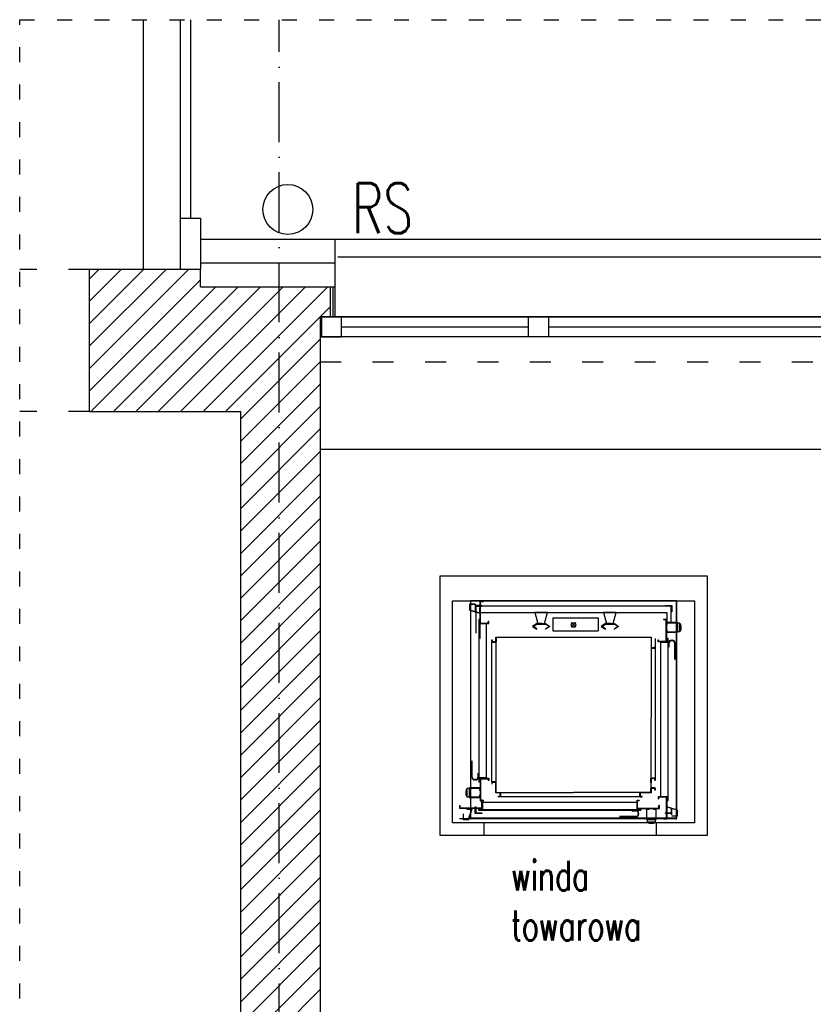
# Model space of a CAD drawing. Header units: millimetres. Extents: x 167273 to 188273, y -125105 to -88145.
# Tile 11 of 210: x 169086 to 169404, y -122045 to -121651. Entities that reach past the tile are written whole.
import ezdxf

# ---------------------------------------------------------------- set-up
doc = ezdxf.new("R2010")
doc.units = ezdxf.units.MM
doc.linetypes.add('ACAD_ISO03W100', pattern=[30, 12, -18])
doc.linetypes.add('ACAD_ISO10W100', pattern=[18, 12, -3, 0, -3])
for name, color, linetype in [('a-op_text', 9, 'Continuous'), ('a-osie', 1, 'ACAD_ISO10W100'), ('a-poziomy', 9, 'Continuous'), ('b-izolacja', 8, 'BATTING'), ('b-okna', 6, 'Continuous'), ('b-przerywana1', 9, 'ACAD_ISO03W100'), ('b-widokowa', 7, 'Continuous'), ('b-ściany', 2, 'Continuous'), ('c-wyposażenie', 5, 'Continuous'), ('h-hatch', 8, 'Continuous')]:
    doc.layers.add(name, color=color, linetype=linetype)
doc.styles.add('PPAB_100', font='romans.shx', dxfattribs={"width": 0.7, "height": 12})
doc.linetypes.add('BATTING', pattern='A,0.0001,-0.1,[134,ltypeshp.shx,S=0.1,R=0,X=-0.1,Y=0],-0.2,[134,ltypeshp.shx,S=0.1,R=180,X=0.1,Y=0],-0.1', length=0.4001)

# ---------------------------------------------------------------- blocks, each defined once
blk = doc.blocks.new('okno_')
at = {"layer": 'b-okna'}
for p, q in [((-166, -4), (-91, -4)), ((-83, -4), (83, -4))]:
    blk.add_line(p, q, dxfattribs=at)
for points in [[(-174, -8), (174, -8), (174, 0), (-174, 0)], [(-174, 0), (-166, 0), (-166, -8), (-174, -8)], [(-83, 0), (-91, 0), (-91, -8), (-83, -8)]]:
    blk.add_lwpolyline(points, close=True, dxfattribs=at)

msp = doc.modelspace()

# ---------------------------------------------------------------- hatches: boundary and pattern name
at = {"layer": 'h-hatch'}
h = msp.add_hatch(dxfattribs=at)
h.set_pattern_fill('ANSI31', color=256, scale=2, style=0)
h.set_pattern_definition([(45, (-26550.2005, 31481.7547), (-4.49012806, 4.49012806), [])])
h.paths.add_polyline_path([(169206.81, -121769.89), (169210.81, -121769.89), (169210.81, -121757.89), (169158.81, -121757.89), (169158.81, -121750.89), (169114.31, -121750.89), (169114.31, -121807.89), (169174.81, -121807.89), (169174.81, -122427.89), (169268.31, -122427.89, 0.468375), (169274.31, -122422.58), (169274.31, -122408.89), (169294.31, -122408.89), (169294.31, -122380.89), (169241.31, -122380.89), (169241.31, -122388.89), (169241.31, -122402.89), (169227.31, -122402.89), (169227.31, -122388.89), (169227.31, -122380.89), (169206.81, -122380.89)])

# ---------------------------------------------------------------- linework, layer by layer
at = {"layer": 'a-osie', "ltscale": 2}
msp.add_line((169190.31, -122782.89), (169190.31, -121650.89), dxfattribs=at)
at = {"layer": 'b-izolacja', "ltscale": 22}
msp.add_line((169212.81, -121748.39), (169158.81, -121748.39), dxfattribs=at)
at = {"layer": 'b-izolacja', "ltscale": 2}
msp.add_line((169211.81, -121757.89), (169211.81, -121769.89), dxfattribs=at)
at = {"layer": 'b-okna'}
for p, q in [((169154.81, -121650.89), (169154.81, -121730.39)), ((169549.81, -121769.89), (169212.81, -121769.89)), ((169555.81, -121777.89), (169206.81, -121777.89))]:
    msp.add_line(p, q, dxfattribs=at)
msp.add_lwpolyline([(169158.81, -121730.39), (169158.81, -121750.89), (169150.81, -121750.89), (169150.81, -121730.39)], close=True, dxfattribs=at)
at = {"layer": 'b-przerywana1', "ltscale": 0.5}
for p, q in [((169086.37, -122762.89), (169086.37, -121650.89)), ((169086.37, -121650.89), (170786.37, -121650.89))]:
    msp.add_line(p, q, dxfattribs=at)
at = {"layer": 'b-przerywana1', "ltscale": 0.7}
for p, q in [((169114.31, -121750.89), (169086.37, -121750.89)), ((169206.81, -121787.89), (169555.81, -121787.89)), ((169114.31, -121807.89), (169086.37, -121807.89))]:
    msp.add_line(p, q, dxfattribs=at)
at = {"layer": 'b-widokowa'}
for p, q in [((170786.37, -121738.89), (169212.81, -121738.89)), ((169213.81, -121745.89), (169554.81, -121745.89)), ((169158.81, -121757.89), (169158.81, -121750.89)), ((169158.81, -121757.89), (169212.81, -121757.89)), ((169210.81, -121757.89), (169210.81, -121769.89)), ((169206.81, -121822.89), (169937.81, -121822.89))]:
    msp.add_line(p, q, dxfattribs=at)
at = {"layer": 'b-widokowa', "ltscale": 0.5}
for p, q in [((169272.54, -121977.64), (169272.54, -121972.64)), ((169341.44, -121972.64), (169341.44, -121977.64))]:
    msp.add_line(p, q, dxfattribs=at)
for points in [[(169254.8, -121873.64), (169361.8, -121873.64), (169361.8, -121977.64), (169254.8, -121977.64)], [(169259.8, -121883.64), (169356.8, -121883.64), (169356.8, -121972.64), (169259.8, -121972.64)]]:
    msp.add_lwpolyline(points, close=True, dxfattribs=at)
msp.add_circle((169193.81, -121726.89), 10, dxfattribs=at)
at = {"layer": 'b-ściany'}
for p, q in [((169135.81, -121650.89), (169135.81, -121750.89)), ((169150.81, -121750.89), (169150.81, -121650.89)), ((169158.81, -121738.89), (169158.81, -121750.89)), ((169212.81, -121738.89), (169158.81, -121738.89)), ((169212.81, -121769.89), (169212.81, -121738.89)), ((169158.81, -121750.89), (169114.31, -121750.89)), ((169114.31, -121807.89), (169114.31, -121750.89)), ((169206.81, -121769.89), (169206.81, -122380.89)), ((169212.81, -121769.89), (169206.81, -121769.89)), ((169114.31, -121807.89), (169174.81, -121807.89)), ((169174.81, -121807.89), (169174.81, -122427.89))]:
    msp.add_line(p, q, dxfattribs=at)
at = {"layer": 'c-wyposażenie'}
for p, q in [((169349.64, -121883.64), (169266.96, -121883.64)), ((169266.96, -121883.64), (169266.96, -121893.48)), ((169270.91, -121892.73), (169270.91, -121883.75)), ((169270.91, -121883.75), (169272.19, -121883.75)), ((169271.08, -121883.92), (169272.19, -121883.92)), ((169271.08, -121892.56), (169271.08, -121883.92)), ((169272.19, -121883.75), (169272.19, -121883.92)), ((169349.6, -121892.4), (169349.6, -121884.21)), ((169349.64, -121970.62), (169349.64, -121883.64)), ((169268.85, -121885.04), (169266.59, -121885.04)), ((169266.59, -121885.04), (169266.59, -121887.35)), ((169266.59, -121887.35), (169270.82, -121888.63)), ((169268.85, -121885.12), (169266.67, -121885.12)), ((169266.67, -121885.12), (169266.67, -121887.28)), ((169266.67, -121887.28), (169270.74, -121888.51)), ((169268.85, -121885.04), (169268.85, -121885.12)), ((169268.9, -121885.5), (169268.9, -121888.06)), ((169271.51, -121885.5), (169268.9, -121885.5)), ((169268.9, -121888.06), (169269.15, -121888.06)), ((169269.15, -121888.06), (169269.15, -121885.75)), ((169269.15, -121885.75), (169271.51, -121885.75)), ((169347.39, -121885.8), (169269.2, -121885.8)), ((169269.2, -121885.8), (169269.2, -121896.66)), ((169270.82, -121886.49), (169270.74, -121886.49)), ((169270.74, -121886.49), (169270.74, -121888.51)), ((169270.82, -121888.63), (169270.82, -121886.49)), ((169271.51, -121885.75), (169271.51, -121885.5)), ((169292.78, -121888.32), (169294.06, -121892.75)), ((169297.91, -121888.32), (169292.78, -121888.32)), ((169296.63, -121892.75), (169297.91, -121888.32)), ((169325.43, -121888.32), (169320.3, -121888.32)), ((169320.3, -121888.32), (169321.58, -121892.75)), ((169324.15, -121892.75), (169325.43, -121888.32)), ((169345.12, -121885.5), (169347.69, -121885.5)), ((169345.12, -121885.75), (169345.12, -121885.5)), ((169347.43, -121885.75), (169345.12, -121885.75)), ((169347.39, -121891.96), (169347.39, -121885.8)), ((169347.43, -121888.06), (169347.43, -121885.75)), ((169347.69, -121888.06), (169347.43, -121888.06)), ((169347.69, -121885.5), (169347.69, -121888.06)), ((169270.65, -121891.19), (169270.31, -121891.19)), ((169270.31, -121891.19), (169270.31, -121951.55)), ((169270.48, -121954.78), (169270.48, -121891.37)), ((169270.65, -121892.86), (169270.65, -121891.19)), ((169270.91, -121898.71), (169270.91, -121888.36)), ((169270.91, -121888.36), (169345.68, -121888.36)), ((169274.33, -121891.88), (169274.16, -121891.88)), ((169274.16, -121892.56), (169274.16, -121891.88)), ((169274.33, -121892.73), (169274.33, -121891.88)), ((169300.05, -121890.53), (169318.16, -121890.53)), ((169300.05, -121890.53), (169300.05, -121895.68)), ((169318.16, -121890.53), (169318.16, -121895.68)), ((169344.37, -121891.12), (169344.37, -121891.29)), ((169345.66, -121891.12), (169344.37, -121891.12)), ((169345.49, -121891.29), (169344.37, -121891.29)), ((169345.49, -121899.93), (169345.49, -121891.29)), ((169345.66, -121900.1), (169345.66, -121891.12)), ((169345.68, -121888.36), (169345.68, -121892.82)), ((169266.96, -121893.48), (169266.96, -121962.44)), ((169273.39, -121892.86), (169270.65, -121892.86)), ((169270.91, -121892.73), (169274.33, -121892.73)), ((169271.08, -121892.56), (169274.16, -121892.56)), ((169273.39, -121954.61), (169273.39, -121892.86)), ((169293.55, -121892.79), (169291.92, -121893.91)), ((169291.92, -121893.91), (169293.55, -121895.02)), ((169292.18, -121893.91), (169293.55, -121892.96)), ((169293.64, -121894.89), (169292.18, -121893.91)), ((169295.35, -121892.79), (169293.55, -121892.79)), ((169293.55, -121892.96), (169297.14, -121892.96)), ((169293.55, -121895.02), (169293.64, -121894.89)), ((169294.06, -121892.75), (169296.63, -121892.75)), ((169294.06, -121892.75), (169296.63, -121892.75)), ((169295.22, -121892.96), (169295.22, -121892.41)), ((169295.35, -121892.79), (169297.14, -121892.79)), ((169295.39, -121892.41), (169295.39, -121892.92)), ((169295.39, -121892.96), (169295.39, -121892.84)), ((169297.06, -121894.89), (169298.51, -121893.91)), ((169297.14, -121895.02), (169297.06, -121894.89)), ((169297.14, -121892.79), (169298.77, -121893.91)), ((169298.51, -121893.91), (169297.14, -121892.96)), ((169298.77, -121893.91), (169297.14, -121895.02)), ((169300.05, -121895.68), (169318.16, -121895.68)), ((169307.35, -121892.36), (169309.24, -121894.25)), ((169307.35, -121894.25), (169309.24, -121892.36)), ((169321.07, -121892.79), (169319.44, -121893.91)), ((169319.44, -121893.91), (169321.07, -121895.02)), ((169319.7, -121893.91), (169321.07, -121892.96)), ((169321.15, -121894.89), (169319.7, -121893.91)), ((169322.86, -121892.79), (169321.07, -121892.79)), ((169321.07, -121892.96), (169324.66, -121892.96)), ((169321.07, -121895.02), (169321.15, -121894.89)), ((169321.58, -121892.75), (169324.15, -121892.75)), ((169322.73, -121892.96), (169322.73, -121892.41)), ((169322.86, -121892.79), (169324.66, -121892.79)), ((169322.99, -121892.41), (169322.99, -121892.92)), ((169322.99, -121892.96), (169322.99, -121892.84)), ((169324.57, -121894.89), (169326.03, -121893.91)), ((169324.66, -121895.02), (169324.57, -121894.89)), ((169324.66, -121892.79), (169326.28, -121893.91)), ((169326.03, -121893.91), (169324.66, -121892.96)), ((169326.28, -121893.91), (169324.66, -121895.02)), ((169345.74, -121892.4), (169345.74, -121893.43)), ((169350.02, -121892.4), (169345.74, -121892.4)), ((169345.74, -121893.43), (169345.83, -121893.43)), ((169345.83, -121895.22), (169345.74, -121895.22)), ((169345.74, -121895.22), (169345.74, -121896.25)), ((169345.83, -121892.48), (169349.93, -121892.48)), ((169345.83, -121893.43), (169345.83, -121892.48)), ((169345.83, -121896.16), (169345.83, -121895.22)), ((169349.93, -121896.16), (169345.83, -121896.16)), ((169349.6, -121961.35), (169349.6, -121892.4)), ((169349.93, -121892.48), (169349.93, -121896.16)), ((169350.02, -121896.25), (169350.02, -121892.4)), ((169350.96, -121892.66), (169350.02, -121892.66)), ((169350.02, -121895.99), (169350.96, -121895.99)), ((169350.96, -121895.99), (169350.96, -121892.66)), ((169351.3, -121893.04), (169350.96, -121893.04)), ((169350.96, -121895.61), (169351.3, -121895.61)), ((169351.3, -121895.61), (169351.3, -121893.04)), ((169351.43, -121893.51), (169351.3, -121893.51)), ((169351.3, -121895.14), (169351.43, -121895.14)), ((169351.43, -121895.14), (169351.43, -121893.51)), ((169275.53, -121899.25), (169275.65, -121899.25)), ((169275.53, -121900.11), (169275.53, -121899.25)), ((169277.25, -121900.11), (169275.53, -121900.11)), ((169275.65, -121899.25), (169275.65, -121899.98)), ((169275.65, -121899.98), (169277.12, -121899.98)), ((169277.12, -121898.27), (169339.48, -121898.27)), ((169277.12, -121899.98), (169277.12, -121898.27)), ((169277.25, -121898.4), (169277.25, -121900.11)), ((169339.35, -121898.4), (169277.25, -121898.4)), ((169339.35, -121898.4), (169339.35, -121902.67)), ((169339.48, -121898.27), (169339.48, -121902.54)), ((169340.99, -121898.8), (169341.04, -121954.65)), ((169342.24, -121899.24), (169342.41, -121899.24)), ((169342.24, -121900.1), (169342.24, -121899.24)), ((169345.66, -121900.1), (169342.24, -121900.1)), ((169342.41, -121899.93), (169342.41, -121899.24)), ((169345.49, -121899.93), (169342.41, -121899.93)), ((169345.74, -121896.25), (169350.02, -121896.25)), ((169345.91, -121898.56), (169346.26, -121898.56)), ((169345.91, -121900.22), (169345.91, -121898.56)), ((169346.08, -121900.22), (169346.08, -121898.73)), ((169346.08, -121900.06), (169346.08, -121963.47)), ((169346.26, -121903.37), (169346.26, -121898.56)), ((169347.49, -121899.43), (169347.91, -121899.43)), ((169347.49, -121899.61), (169347.91, -121899.61)), ((169275.53, -121900.19), (169277.24, -121900.19)), ((169275.58, -121956.03), (169275.53, -121900.19)), ((169277.3, -121956.03), (169277.24, -121900.19)), ((169339.35, -121902.76), (169339.3, -121958.6)), ((169339.35, -121902.67), (169341.06, -121902.67)), ((169339.43, -121902.76), (169339.35, -121902.76)), ((169341.06, -121902.76), (169339.39, -121902.76)), ((169340.93, -121902.54), (169339.48, -121902.54)), ((169340.93, -121901.82), (169340.93, -121902.54)), ((169341.06, -121901.82), (169340.93, -121901.82)), ((169341.06, -121902.67), (169341.06, -121901.82)), ((169341.06, -121902.54), (169341.06, -121901.82)), ((169343.18, -121900.22), (169343.18, -121961.98)), ((169343.18, -121900.22), (169345.91, -121900.22)), ((169346.26, -121963.64), (169346.26, -121903.29)), ((169346.42, -121902.21), (169346.42, -121900.5)), ((169346.59, -121902.21), (169346.59, -121900.5)), ((169348.81, -121900.5), (169348.81, -121907.13)), ((169348.98, -121900.5), (169348.98, -121907.13)), ((169267.58, -121954.34), (169267.58, -121947.71)), ((169267.75, -121954.34), (169267.75, -121947.71)), ((169269.08, -121955.23), (169268.65, -121955.23)), ((169269.97, -121952.62), (169269.97, -121954.34)), ((169270.15, -121952.62), (169270.15, -121954.34)), ((169270.31, -121951.47), (169270.31, -121956.28)), ((169270.48, -121954.61), (169270.48, -121956.11)), ((169270.65, -121954.61), (169270.65, -121956.28)), ((169273.39, -121954.61), (169270.65, -121954.61)), ((169270.91, -121954.74), (169270.91, -121963.72)), ((169270.91, -121954.74), (169274.33, -121954.74)), ((169271.08, -121954.91), (169274.16, -121954.91)), ((169271.08, -121954.91), (169271.08, -121963.55)), ((169274.16, -121954.91), (169274.16, -121955.6)), ((169274.33, -121954.74), (169274.33, -121955.6)), ((169341.04, -121954.65), (169339.32, -121954.65)), ((169339.32, -121956.44), (169339.32, -121954.73)), ((169339.32, -121954.73), (169341.04, -121954.73)), ((169340.91, -121954.86), (169339.44, -121954.86)), ((169339.44, -121954.86), (169339.44, -121956.57)), ((169340.91, -121955.59), (169340.91, -121954.86)), ((169341.04, -121954.73), (169341.04, -121955.59)), ((169265.26, -121959.23), (169265.26, -121961.8)), ((169265.6, -121959.23), (169265.26, -121959.23)), ((169265.6, -121958.85), (169265.6, -121962.18)), ((169266.55, -121958.85), (169265.6, -121958.85)), ((169266.55, -121958.59), (169266.55, -121962.44)), ((169270.82, -121958.59), (169266.55, -121958.59)), ((169266.63, -121958.68), (169270.74, -121958.68)), ((169266.63, -121962.35), (169266.63, -121958.68)), ((169269.08, -121955.4), (169268.65, -121955.4)), ((169270.65, -121956.28), (169270.31, -121956.28)), ((169270.74, -121958.68), (169270.74, -121959.62)), ((169270.82, -121959.62), (169270.82, -121958.59)), ((169274.33, -121955.6), (169274.16, -121955.6)), ((169275.58, -121956.03), (169277.3, -121956.03)), ((169277.3, -121956.12), (169275.58, -121956.12)), ((169275.58, -121956.12), (169275.58, -121956.97)), ((169275.58, -121956.25), (169275.58, -121956.97)), ((169275.58, -121956.97), (169275.71, -121956.97)), ((169275.71, -121956.97), (169275.71, -121956.25)), ((169275.71, -121956.25), (169277.17, -121956.25)), ((169277.17, -121960.52), (169277.17, -121956.25)), ((169277.3, -121960.4), (169277.3, -121956.12)), ((169341.01, -121958.6), (169339.3, -121958.6)), ((169339.3, -121960.4), (169339.3, -121958.68)), ((169339.3, -121958.68), (169341.01, -121958.68)), ((169340.88, -121958.81), (169339.42, -121958.81)), ((169339.42, -121958.81), (169339.42, -121960.52)), ((169340.88, -121959.54), (169340.88, -121958.81)), ((169341.04, -121955.59), (169340.91, -121955.59)), ((169341.01, -121958.68), (169341.01, -121959.54)), ((169265.13, -121959.7), (169265.13, -121961.33)), ((169265.26, -121959.7), (169265.13, -121959.7)), ((169265.13, -121961.33), (169265.26, -121961.33)), ((169265.26, -121961.8), (169265.6, -121961.8)), ((169265.6, -121962.18), (169266.55, -121962.18)), ((169266.55, -121962.44), (169270.82, -121962.44)), ((169270.74, -121962.35), (169266.63, -121962.35)), ((169266.96, -121962.44), (169266.96, -121970.62)), ((169270.74, -121959.62), (169270.82, -121959.62)), ((169270.74, -121961.41), (169270.74, -121962.35)), ((169270.82, -121961.41), (169270.74, -121961.41)), ((169270.82, -121962.44), (169270.82, -121961.41)), ((169278.87, -121960.52), (169277.17, -121960.52)), ((169277.3, -121960.4), (169279, -121960.4)), ((169278.14, -121962.11), (169278.14, -121961.98)), ((169278.14, -121961.98), (169278.87, -121961.98)), ((169279, -121962.11), (169278.14, -121962.11)), ((169278.87, -121961.98), (169278.87, -121960.52)), ((169279, -121960.4), (169279, -121962.11)), ((169279.08, -121960.4), (169279.08, -121962.11)), ((169279.08, -121960.4), (169308.29, -121960.4)), ((169335.03, -121962.21), (169279.08, -121962.11)), ((169334.93, -121960.4), (169308.29, -121960.4)), ((169334.93, -121962.06), (169334.93, -121960.4)), ((169334.93, -121962.11), (169334.93, -121962.06)), ((169339.3, -121960.4), (169335.02, -121960.4)), ((169335.02, -121960.4), (169335.02, -121962.11)), ((169335.02, -121962.11), (169335.87, -121962.11)), ((169339.42, -121960.52), (169335.15, -121960.52)), ((169335.15, -121961.98), (169335.15, -121960.52)), ((169335.87, -121961.98), (169335.15, -121961.98)), ((169335.15, -121962.11), (169335.87, -121962.11)), ((169335.87, -121962.11), (169335.87, -121961.98)), ((169341.01, -121959.54), (169340.88, -121959.54)), ((169345.66, -121962.1), (169342.24, -121962.1)), ((169342.24, -121962.1), (169342.24, -121962.96)), ((169342.24, -121962.96), (169342.41, -121962.96)), ((169345.49, -121962.27), (169342.41, -121962.27)), ((169342.41, -121962.27), (169342.41, -121962.96)), ((169343.18, -121961.98), (169345.91, -121961.98)), ((169345.49, -121962.27), (169345.49, -121970.91)), ((169345.66, -121962.1), (169345.66, -121971.08)), ((169345.91, -121961.98), (169345.91, -121963.64)), ((169349.6, -121971.2), (169349.6, -121961.35)), ((169262.75, -121966.88), (169262.75, -121965.59)), ((169262.75, -121965.59), (169262.92, -121965.59)), ((169271.73, -121966.88), (169262.75, -121966.88)), ((169262.92, -121966.71), (169262.92, -121965.59)), ((169271.56, -121966.71), (169262.92, -121966.71)), ((169267.63, -121966.96), (169265.49, -121966.96)), ((169265.49, -121966.96), (169265.49, -121967.05)), ((169265.49, -121967.05), (169267.51, -121967.05)), ((169266.28, -121971.11), (169267.51, -121967.05)), ((169266.34, -121971.2), (169267.63, -121966.96)), ((169268.9, -121966.2), (169269.15, -121966.2)), ((169268.9, -121968.87), (169268.9, -121966.2)), ((169269.15, -121966.2), (169269.15, -121968.51)), ((169271.86, -121967.13), (169270.19, -121967.13)), ((169270.19, -121967.13), (169270.19, -121967.48)), ((169271.73, -121963.46), (169270.88, -121963.46)), ((169270.88, -121963.46), (169270.88, -121963.63)), ((169271.56, -121963.63), (169270.88, -121963.63)), ((169270.91, -121963.72), (169272.19, -121963.72)), ((169271.08, -121963.55), (169272.19, -121963.55)), ((169271.56, -121966.71), (169271.56, -121963.63)), ((169271.73, -121966.88), (169271.73, -121963.46)), ((169271.86, -121964.4), (169271.86, -121967.13)), ((169333.61, -121964.4), (169271.86, -121964.4)), ((169272.19, -121963.72), (169272.19, -121963.55)), ((169333.61, -121964.4), (169333.61, -121967.13)), ((169333.61, -121967.13), (169335.28, -121967.13)), ((169333.74, -121963.46), (169334.6, -121963.46)), ((169333.74, -121966.88), (169333.74, -121963.46)), ((169333.74, -121966.88), (169342.72, -121966.88)), ((169333.91, -121963.63), (169334.6, -121963.63)), ((169333.91, -121966.71), (169333.91, -121963.63)), ((169333.91, -121966.71), (169342.55, -121966.71)), ((169334.6, -121963.46), (169334.6, -121963.63)), ((169335.28, -121967.13), (169335.28, -121967.48)), ((169337.59, -121966.96), (169337.59, -121971.24)), ((169338.61, -121966.96), (169337.59, -121966.96)), ((169337.67, -121967.05), (169338.61, -121967.05)), ((169337.67, -121971.15), (169337.67, -121967.05)), ((169338.61, -121967.05), (169338.61, -121966.96)), ((169340.41, -121966.96), (169340.41, -121967.05)), ((169341.44, -121966.96), (169340.41, -121966.96)), ((169340.41, -121967.05), (169341.35, -121967.05)), ((169341.35, -121967.05), (169341.35, -121971.15)), ((169341.44, -121971.24), (169341.44, -121966.96)), ((169342.55, -121966.71), (169342.55, -121965.59)), ((169342.72, -121965.59), (169342.55, -121965.59)), ((169342.72, -121966.88), (169342.72, -121965.59)), ((169345.74, -121966.21), (169345.74, -121968.35)), ((169349.98, -121967.49), (169345.74, -121966.21)), ((169345.83, -121968.35), (169345.83, -121966.32)), ((169349.89, -121967.56), (169345.83, -121966.32)), ((169345.91, -121963.64), (169346.26, -121963.64)), ((169347.67, -121966.78), (169347.41, -121966.78)), ((169347.41, -121966.78), (169347.41, -121969.08)), ((169347.67, -121969.34), (169347.67, -121966.78)), ((169262.64, -121970.82), (169272.48, -121970.82)), ((169264.04, -121968.93), (169264.04, -121971.2)), ((169264.04, -121968.93), (169264.12, -121968.93)), ((169264.12, -121968.93), (169264.12, -121971.11)), ((169264.12, -121971.11), (169266.28, -121971.11)), ((169266.96, -121970.62), (169349.64, -121970.62)), ((169271.51, -121968.87), (169268.9, -121968.87)), ((169269.15, -121968.51), (169271.51, -121968.51)), ((169270.19, -121967.48), (169330.55, -121967.48)), ((169333.78, -121967.31), (169270.36, -121967.31)), ((169271.51, -121968.51), (169271.51, -121968.87)), ((169272.48, -121970.82), (169341.44, -121970.82)), ((169333.33, -121970.03), (169326.71, -121970.03)), ((169333.33, -121970.2), (169326.71, -121970.2)), ((169330.46, -121967.48), (169335.28, -121967.48)), ((169331.62, -121967.64), (169333.33, -121967.64)), ((169331.62, -121967.81), (169333.33, -121967.81)), ((169333.61, -121967.31), (169335.11, -121967.31)), ((169334.23, -121968.71), (169334.23, -121969.14)), ((169334.4, -121968.71), (169334.4, -121969.14)), ((169341.35, -121971.15), (169337.67, -121971.15)), ((169341.44, -121970.82), (169349.62, -121970.82)), ((169344.37, -121971.08), (169344.37, -121970.91)), ((169345.49, -121970.91), (169344.37, -121970.91)), ((169345.66, -121971.08), (169344.37, -121971.08)), ((169345.2, -121968.89), (169345.2, -121968.63)), ((169345.2, -121968.63), (169347.51, -121968.63)), ((169347.87, -121968.89), (169345.2, -121968.89)), ((169345.74, -121968.35), (169345.83, -121968.35)), ((169347.71, -121969.8), (169347.71, -121969.72)), ((169347.71, -121969.72), (169349.89, -121969.72)), ((169347.71, -121969.8), (169349.98, -121969.8)), ((169349.89, -121969.72), (169349.89, -121967.56)), ((169349.98, -121969.8), (169349.98, -121967.49)), ((169264.04, -121971.2), (169266.34, -121971.2)), ((169337.59, -121971.24), (169341.44, -121971.24)), ((169337.85, -121971.24), (169337.85, -121972.18)), ((169337.85, -121972.18), (169341.18, -121972.18)), ((169338.23, -121972.18), (169338.23, -121972.52)), ((169338.23, -121972.52), (169340.8, -121972.52)), ((169338.7, -121972.52), (169338.7, -121972.65)), ((169338.7, -121972.65), (169340.33, -121972.65)), ((169340.33, -121972.65), (169340.33, -121972.52)), ((169340.8, -121972.52), (169340.8, -121972.18)), ((169341.18, -121972.18), (169341.18, -121971.24))]:
    msp.add_line(p, q, dxfattribs=at)
msp.add_circle((169308.29, -121893.31), 0.904, dxfattribs=at)
for centre, radius, start, end in [((169347.34, -121885.84), 0.0431, 0, 90), ((169347.49, -121900.5), 1.07, 90, 180), ((169347.49, -121900.5), 0.897, 90, 180), ((169347.91, -121900.5), 1.07, 0, 90), ((169347.91, -121900.5), 0.897, 0, 90), ((169268.65, -121954.34), 1.07, 180, 270), ((169268.65, -121954.34), 0.897, 180, 270), ((169269.08, -121954.34), 1.07, 270, 0), ((169269.08, -121954.34), 0.897, 270, 0), ((169333.33, -121968.71), 1.07, 0, 90), ((169333.33, -121968.71), 0.897, 0, 90), ((169333.33, -121969.14), 1.07, 270, 0), ((169333.33, -121969.14), 0.897, 270, 0)]:
    msp.add_arc(centre, radius, start, end, dxfattribs=at)

# ---------------------------------------------------------------- block references
at = {"layer": 'b-okna', "xscale": -1, "rotation": 180}
msp.add_blockref('okno_', (169381.31, -121777.89), dxfattribs=at)

# ---------------------------------------------------------------- texts
at = {"layer": 'a-op_text', "ltscale": 0.5, "insert": (169231.73, -121726.4), "char_height": 20, "width": 60, "attachment_point": 5, "style": 'PPAB_100'}
msp.add_mtext('RS', dxfattribs=at)
at = {"layer": 'a-poziomy', "ltscale": 0.5, "insert": (169283.28, -122003.74), "char_height": 12, "width": 65.6395, "attachment_point": 4, "style": 'PPAB_100'}
msp.add_mtext('{\\Fromans.shx|c238;winda towarowa}', dxfattribs=at)

doc.saveas('drawing.dxf')
